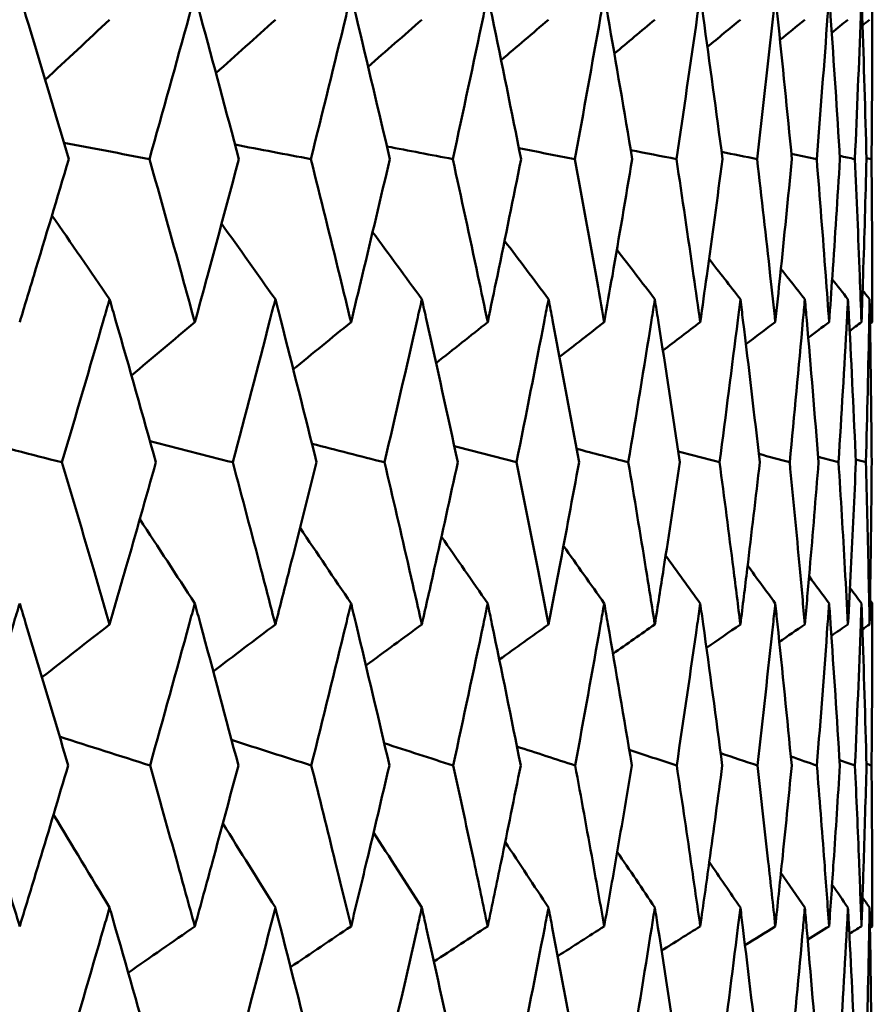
# Model space of a CAD drawing. Header units: millimetres. Extents: x 113 to 2969, y 62 to 2427.
# Tile 37 of 256: x 465.58 to 468.69, y 287.92 to 291.52. Entities that reach past the tile are written whole.
import ezdxf

# ---------------------------------------------------------------- set-up
doc = ezdxf.new("R2010")
doc.units = ezdxf.units.MM
doc.header["$LTSCALE"] = 12
doc.layers.add('Widoczne (ISO)', color=7, linetype='Continuous', lineweight=50)

msp = doc.modelspace()

# ---------------------------------------------------------------- linework, layer by layer
at = {"layer": 'Widoczne (ISO)'}
msp.add_line((468.6731, 291.0158), (468.6914, 291.0118), dxfattribs=at)
msp.add_circle((448.6943, 326.3264), 50, dxfattribs=at)
for points, knots in [([(465.7599, 291.0118), (465.7085, 291.1858), (465.6565, 291.3598), (465.5962, 291.5592), (465.5886, 291.5845), (465.5809, 291.6098)], [0.01556037, 0.01556037, 0.01556037, 0.01556037, 0.07555527, 0.07555527, 0.08428623, 0.08428623, 0.08428623, 0.08428623]), ([(466.2204, 291.6098), (466.2135, 291.5845), (466.2066, 291.5593), (466.152, 291.3599), (466.1037, 291.1859), (466.0548, 291.0118)], [0.06686277, 0.06686277, 0.06686277, 0.06686277, 0.07557848, 0.07557848, 0.13558897, 0.13558897, 0.13558897, 0.13558897]), ([(466.3811, 291.0118), (466.3351, 291.1858), (466.2884, 291.3598), (466.2343, 291.5592), (466.2274, 291.5845), (466.2204, 291.6098)], [0.01556037, 0.01556037, 0.01556037, 0.01556037, 0.07555527, 0.07555527, 0.08428623, 0.08428623, 0.08428623, 0.08428623]), ([(466.7909, 291.6098), (466.7848, 291.5845), (466.7786, 291.5593), (466.7303, 291.3599), (466.6875, 291.1859), (466.6441, 291.0118)], [0.06686277, 0.06686277, 0.06686277, 0.06686277, 0.07557848, 0.07557848, 0.13558897, 0.13558897, 0.13558897, 0.13558897]), ([(466.9325, 291.0118), (466.892, 291.1858), (466.8509, 291.3598), (466.8031, 291.5592), (466.797, 291.5845), (466.7909, 291.6098)], [0.01556037, 0.01556037, 0.01556037, 0.01556037, 0.07555527, 0.07555527, 0.08428623, 0.08428623, 0.08428623, 0.08428623]), ([(467.2898, 291.6098), (467.2846, 291.5845), (467.2793, 291.5593), (467.2375, 291.3599), (467.2003, 291.1859), (467.1625, 291.0118)], [0.06686277, 0.06686277, 0.06686277, 0.06686277, 0.07557848, 0.07557848, 0.13558897, 0.13558897, 0.13558897, 0.13558897]), ([(467.4119, 291.0118), (467.3771, 291.1858), (467.3417, 291.3598), (467.3004, 291.5592), (467.2951, 291.5845), (467.2898, 291.6098)], [0.01556037, 0.01556037, 0.01556037, 0.01556037, 0.07555527, 0.07555527, 0.08428623, 0.08428623, 0.08428623, 0.08428623]), ([(467.7154, 291.6098), (467.711, 291.5845), (467.7066, 291.5593), (467.6714, 291.3599), (467.6401, 291.1859), (467.6081, 291.0118)], [0.06686277, 0.06686277, 0.06686277, 0.06686277, 0.07557848, 0.07557848, 0.13558897, 0.13558897, 0.13558897, 0.13558897]), ([(467.8174, 291.0118), (467.7885, 291.1858), (467.759, 291.3598), (467.7243, 291.5592), (467.7199, 291.5845), (467.7154, 291.6098)], [0.01556037, 0.01556037, 0.01556037, 0.01556037, 0.07555527, 0.07555527, 0.08428623, 0.08428623, 0.08428623, 0.08428623]), ([(468.066, 291.6098), (468.0624, 291.5845), (468.0588, 291.5593), (468.0305, 291.3599), (468.0051, 291.1859), (467.979, 291.0118)], [0.06686277, 0.06686277, 0.06686277, 0.06686277, 0.07557848, 0.07557848, 0.13558897, 0.13558897, 0.13558897, 0.13558897]), ([(468.1474, 291.0118), (468.1245, 291.1858), (468.1009, 291.3598), (468.0731, 291.5592), (468.0695, 291.5845), (468.066, 291.6098)], [0.01556037, 0.01556037, 0.01556037, 0.01556037, 0.07555527, 0.07555527, 0.08428623, 0.08428623, 0.08428623, 0.08428623]), ([(468.3401, 291.6098), (468.3374, 291.5845), (468.3347, 291.5593), (468.3133, 291.3599), (468.2939, 291.1859), (468.2738, 291.0118)], [0.06686277, 0.06686277, 0.06686277, 0.06686277, 0.07557848, 0.07557848, 0.13558897, 0.13558897, 0.13558897, 0.13558897]), ([(468.4007, 291.0118), (468.3839, 291.1858), (468.3663, 291.3598), (468.3454, 291.5592), (468.3427, 291.5845), (468.3401, 291.6098)], [0.01556037, 0.01556037, 0.01556037, 0.01556037, 0.07555527, 0.07555527, 0.08428623, 0.08428623, 0.08428623, 0.08428623]), ([(468.5366, 291.6098), (468.5348, 291.5845), (468.533, 291.5593), (468.5186, 291.3599), (468.5053, 291.1859), (468.4913, 291.0118)], [0.06686277, 0.06686277, 0.06686277, 0.06686277, 0.07557848, 0.07557848, 0.13558897, 0.13558897, 0.13558897, 0.13558897]), ([(468.5762, 291.0118), (468.5655, 291.1858), (468.5541, 291.3598), (468.5402, 291.5592), (468.5384, 291.5845), (468.5366, 291.6098)], [0.01556037, 0.01556037, 0.01556037, 0.01556037, 0.07555527, 0.07555527, 0.08428623, 0.08428623, 0.08428623, 0.08428623]), ([(468.6548, 291.6098), (468.6539, 291.5845), (468.653, 291.5593), (468.6457, 291.3599), (468.6386, 291.1859), (468.6307, 291.0118)], [0.06686277, 0.06686277, 0.06686277, 0.06686277, 0.07557848, 0.07557848, 0.13558897, 0.13558897, 0.13558897, 0.13558897]), ([(468.6732, 291.0118), (468.6687, 291.1858), (468.6635, 291.3598), (468.6566, 291.5592), (468.6557, 291.5845), (468.6548, 291.6098)], [0.01556037, 0.01556037, 0.01556037, 0.01556037, 0.07555527, 0.07555527, 0.08428623, 0.08428623, 0.08428623, 0.08428623]), ([(468.6943, 291.6098), (468.6943, 291.5845), (468.6943, 291.5593), (468.6941, 291.3599), (468.6931, 291.1859), (468.6914, 291.0118)], [0.06686277, 0.06686277, 0.06686277, 0.06686277, 0.07557848, 0.07557848, 0.13558897, 0.13558897, 0.13558897, 0.13558897]), ([(465.5809, 290.4163), (465.5981, 290.4728), (465.6152, 290.5293), (465.6753, 290.7278), (465.7178, 290.8698), (465.7599, 291.0118)], [0.04208868, 0.04208868, 0.04208868, 0.04208868, 0.06158988, 0.06158988, 0.11059803, 0.11059803, 0.11059803, 0.11059803]), ([(466.0548, 291.0118), (466.0949, 290.8698), (466.1345, 290.7278), (466.1894, 290.5293), (466.205, 290.4728), (466.2204, 290.4163)], [0.01259731, 0.01259731, 0.01259731, 0.01259731, 0.06159863, 0.06159863, 0.08110666, 0.08110666, 0.08110666, 0.08110666]), ([(466.2204, 290.4163), (466.2359, 290.4728), (466.2513, 290.5293), (466.3053, 290.7278), (466.3434, 290.8698), (466.3811, 291.0118)], [0.04208868, 0.04208868, 0.04208868, 0.04208868, 0.06158988, 0.06158988, 0.11059803, 0.11059803, 0.11059803, 0.11059803]), ([(466.6441, 291.0118), (466.6797, 290.8698), (466.7148, 290.7278), (466.7634, 290.5293), (466.7772, 290.4728), (466.7909, 290.4163)], [0.01259731, 0.01259731, 0.01259731, 0.01259731, 0.06159863, 0.06159863, 0.08110666, 0.08110666, 0.08110666, 0.08110666]), ([(466.7909, 290.4163), (466.8045, 290.4728), (466.8181, 290.5293), (466.8657, 290.7278), (466.8993, 290.8698), (466.9325, 291.0118)], [0.04208868, 0.04208868, 0.04208868, 0.04208868, 0.06158988, 0.06158988, 0.11059803, 0.11059803, 0.11059803, 0.11059803]), ([(467.1625, 291.0118), (467.1935, 290.8698), (467.224, 290.7278), (467.2661, 290.5293), (467.278, 290.4728), (467.2898, 290.4163)], [0.01259731, 0.01259731, 0.01259731, 0.01259731, 0.06159863, 0.06159863, 0.08110666, 0.08110666, 0.08110666, 0.08110666]), ([(467.2898, 290.4163), (467.3017, 290.4728), (467.3134, 290.5293), (467.3545, 290.7278), (467.3834, 290.8698), (467.4119, 291.0118)], [0.04208868, 0.04208868, 0.04208868, 0.04208868, 0.06158988, 0.06158988, 0.11059803, 0.11059803, 0.11059803, 0.11059803]), ([(467.6081, 291.0118), (467.6343, 290.8698), (467.6601, 290.7278), (467.6955, 290.5293), (467.7055, 290.4728), (467.7154, 290.4163)], [0.01259731, 0.01259731, 0.01259731, 0.01259731, 0.06159863, 0.06159863, 0.08110666, 0.08110666, 0.08110666, 0.08110666]), ([(467.7154, 290.4163), (467.7254, 290.4728), (467.7352, 290.5293), (467.7696, 290.7278), (467.7937, 290.8698), (467.8174, 291.0118)], [0.04208868, 0.04208868, 0.04208868, 0.04208868, 0.06158988, 0.06158988, 0.11059803, 0.11059803, 0.11059803, 0.11059803]), ([(467.979, 291.0118), (468.0004, 290.8698), (468.0213, 290.7278), (468.0499, 290.5293), (468.058, 290.4728), (468.066, 290.4163)], [0.01259731, 0.01259731, 0.01259731, 0.01259731, 0.06159863, 0.06159863, 0.08110666, 0.08110666, 0.08110666, 0.08110666]), ([(468.066, 290.4163), (468.074, 290.4728), (468.0819, 290.5293), (468.1094, 290.7278), (468.1287, 290.8698), (468.1474, 291.0118)], [0.04208868, 0.04208868, 0.04208868, 0.04208868, 0.06158988, 0.06158988, 0.11059803, 0.11059803, 0.11059803, 0.11059803]), ([(468.2738, 291.0118), (468.2902, 290.8698), (468.3062, 290.7278), (468.3279, 290.5293), (468.334, 290.4728), (468.3401, 290.4163)], [0.01259731, 0.01259731, 0.01259731, 0.01259731, 0.06159863, 0.06159863, 0.08110666, 0.08110666, 0.08110666, 0.08110666]), ([(468.3401, 290.4163), (468.3461, 290.4728), (468.352, 290.5293), (468.3726, 290.7278), (468.3869, 290.8698), (468.4007, 291.0118)], [0.04208868, 0.04208868, 0.04208868, 0.04208868, 0.06158988, 0.06158988, 0.11059803, 0.11059803, 0.11059803, 0.11059803]), ([(468.4913, 291.0118), (468.5028, 290.8698), (468.5138, 290.7278), (468.5285, 290.5293), (468.5326, 290.4728), (468.5366, 290.4163)], [0.01259731, 0.01259731, 0.01259731, 0.01259731, 0.06159863, 0.06159863, 0.08110666, 0.08110666, 0.08110666, 0.08110666]), ([(468.5366, 290.4163), (468.5406, 290.4728), (468.5446, 290.5293), (468.5582, 290.7278), (468.5674, 290.8698), (468.5762, 291.0118)], [0.04208868, 0.04208868, 0.04208868, 0.04208868, 0.06158988, 0.06158988, 0.11059803, 0.11059803, 0.11059803, 0.11059803]), ([(468.6307, 291.0118), (468.6371, 290.8698), (468.6431, 290.7278), (468.6507, 290.5293), (468.6528, 290.4728), (468.6548, 290.4163)], [0.01259731, 0.01259731, 0.01259731, 0.01259731, 0.06159863, 0.06159863, 0.08110666, 0.08110666, 0.08110666, 0.08110666]), ([(468.6548, 290.4163), (468.6569, 290.4728), (468.6588, 290.5293), (468.6653, 290.7278), (468.6695, 290.8698), (468.6732, 291.0118)], [0.04208868, 0.04208868, 0.04208868, 0.04208868, 0.06158988, 0.06158988, 0.11059803, 0.11059803, 0.11059803, 0.11059803]), ([(468.6914, 291.0118), (468.6928, 290.8698), (468.6937, 290.7278), (468.6942, 290.5293), (468.6943, 290.4728), (468.6943, 290.4163)], [0.01259731, 0.01259731, 0.01259731, 0.01259731, 0.06159863, 0.06159863, 0.08110666, 0.08110666, 0.08110666, 0.08110666]), ([(465.9091, 290.5001), (465.9018, 290.4745), (465.8944, 290.449), (465.837, 290.2504), (465.7864, 290.0773), (465.7352, 289.9042)], [0.07138254, 0.07138254, 0.07138254, 0.07138254, 0.08018544, 0.08018544, 0.13983561, 0.13983561, 0.13983561, 0.13983561]), ([(466.0783, 289.9042), (466.0299, 290.0773), (465.9809, 290.2503), (465.9239, 290.4489), (465.9165, 290.4745), (465.9091, 290.5001)], [0.02053386, 0.02053386, 0.02053386, 0.02053386, 0.08016461, 0.08016461, 0.08898694, 0.08898694, 0.08898694, 0.08898694]), ([(466.5144, 290.5001), (466.5079, 290.4745), (466.5013, 290.449), (466.4501, 290.2504), (466.4048, 290.0773), (466.3589, 289.9042)], [0.07138254, 0.07138254, 0.07138254, 0.07138254, 0.08018544, 0.08018544, 0.13983561, 0.13983561, 0.13983561, 0.13983561]), ([(466.6649, 289.9042), (466.622, 290.0773), (466.5784, 290.2503), (466.5276, 290.4489), (466.521, 290.4745), (466.5144, 290.5001)], [0.02053386, 0.02053386, 0.02053386, 0.02053386, 0.08016461, 0.08016461, 0.08898694, 0.08898694, 0.08898694, 0.08898694]), ([(467.0494, 290.5001), (467.0437, 290.4745), (467.0379, 290.449), (466.9931, 290.2504), (466.9533, 290.0773), (466.913, 289.9042)], [0.07138254, 0.07138254, 0.07138254, 0.07138254, 0.08018544, 0.08018544, 0.13983561, 0.13983561, 0.13983561, 0.13983561]), ([(467.1806, 289.9042), (467.1433, 290.0773), (467.1053, 290.2503), (467.0609, 290.4489), (467.0552, 290.4745), (467.0494, 290.5001)], [0.02053386, 0.02053386, 0.02053386, 0.02053386, 0.08016461, 0.08016461, 0.08898694, 0.08898694, 0.08898694, 0.08898694]), ([(467.5119, 290.5001), (467.507, 290.4745), (467.5021, 290.449), (467.4638, 290.2504), (467.4298, 290.0773), (467.3951, 289.9042)], [0.07138254, 0.07138254, 0.07138254, 0.07138254, 0.08018544, 0.08018544, 0.13983561, 0.13983561, 0.13983561, 0.13983561]), ([(467.6234, 289.9042), (467.5918, 290.0773), (467.5596, 290.2503), (467.5217, 290.4489), (467.5168, 290.4745), (467.5119, 290.5001)], [0.02053386, 0.02053386, 0.02053386, 0.02053386, 0.08016461, 0.08016461, 0.08898694, 0.08898694, 0.08898694, 0.08898694]), ([(467.9002, 290.5001), (467.8962, 290.4745), (467.8921, 290.449), (467.8605, 290.2504), (467.8323, 290.0773), (467.8034, 289.9042)], [0.07138254, 0.07138254, 0.07138254, 0.07138254, 0.08018544, 0.08018544, 0.13983561, 0.13983561, 0.13983561, 0.13983561]), ([(467.9915, 289.9042), (467.9658, 290.0773), (467.9394, 290.2503), (467.9082, 290.4489), (467.9042, 290.4745), (467.9002, 290.5001)], [0.02053386, 0.02053386, 0.02053386, 0.02053386, 0.08016461, 0.08016461, 0.08898694, 0.08898694, 0.08898694, 0.08898694]), ([(468.2126, 290.5001), (468.2095, 290.4745), (468.2063, 290.449), (468.1816, 290.2504), (468.1593, 290.0773), (468.1364, 289.9042)], [0.07138254, 0.07138254, 0.07138254, 0.07138254, 0.08018544, 0.08018544, 0.13983561, 0.13983561, 0.13983561, 0.13983561]), ([(468.2834, 289.9042), (468.2637, 290.0773), (468.2432, 290.2503), (468.2189, 290.4489), (468.2158, 290.4745), (468.2126, 290.5001)], [0.02053386, 0.02053386, 0.02053386, 0.02053386, 0.08016461, 0.08016461, 0.08898694, 0.08898694, 0.08898694, 0.08898694]), ([(468.4481, 290.5001), (468.4458, 290.4745), (468.4435, 290.449), (468.4257, 290.2504), (468.4095, 290.0773), (468.3926, 289.9042)], [0.07138254, 0.07138254, 0.07138254, 0.07138254, 0.08018544, 0.08018544, 0.13983561, 0.13983561, 0.13983561, 0.13983561]), ([(468.498, 289.9042), (468.4843, 290.0773), (468.4699, 290.2503), (468.4526, 290.4489), (468.4503, 290.4745), (468.4481, 290.5001)], [0.02053386, 0.02053386, 0.02053386, 0.02053386, 0.08016461, 0.08016461, 0.08898694, 0.08898694, 0.08898694, 0.08898694]), ([(468.6055, 290.5001), (468.6042, 290.4745), (468.6028, 290.449), (468.592, 290.2504), (468.5819, 290.0773), (468.571, 289.9042)], [0.07138254, 0.07138254, 0.07138254, 0.07138254, 0.08018544, 0.08018544, 0.13983561, 0.13983561, 0.13983561, 0.13983561]), ([(468.6344, 289.9042), (468.6269, 290.0773), (468.6186, 290.2503), (468.6083, 290.4489), (468.6069, 290.4745), (468.6055, 290.5001)], [0.02053386, 0.02053386, 0.02053386, 0.02053386, 0.08016461, 0.08016461, 0.08898694, 0.08898694, 0.08898694, 0.08898694]), ([(468.6844, 290.5001), (468.684, 290.4745), (468.6835, 290.449), (468.6797, 290.2504), (468.6757, 290.0773), (468.671, 289.9042)], [0.07138254, 0.07138254, 0.07138254, 0.07138254, 0.08018544, 0.08018544, 0.13983561, 0.13983561, 0.13983561, 0.13983561]), ([(468.6922, 289.9042), (468.6908, 290.0773), (468.6886, 290.2503), (468.6853, 290.4489), (468.6849, 290.4745), (468.6844, 290.5001)], [0.02053386, 0.02053386, 0.02053386, 0.02053386, 0.08016461, 0.08016461, 0.08898694, 0.08898694, 0.08898694, 0.08898694]), ([(465.7352, 289.9042), (465.7738, 289.7745), (465.8121, 289.6448), (465.8698, 289.4474), (465.8895, 289.3798), (465.9091, 289.3121)], [0.01681985, 0.01681985, 0.01681985, 0.01681985, 0.06159108, 0.06159108, 0.08495433, 0.08495433, 0.08495433, 0.08495433]), ([(465.9091, 289.3121), (465.9288, 289.3797), (465.9483, 289.4474), (466.0049, 289.6448), (466.0418, 289.7745), (466.0783, 289.9042)], [0.03825175, 0.03825175, 0.03825175, 0.03825175, 0.06160817, 0.06160817, 0.10638617, 0.10638617, 0.10638617, 0.10638617]), ([(466.3589, 289.9042), (466.3935, 289.7745), (466.4278, 289.6448), (466.4794, 289.4474), (466.4969, 289.3798), (466.5144, 289.3121)], [0.01681985, 0.01681985, 0.01681985, 0.01681985, 0.06159108, 0.06159108, 0.08495433, 0.08495433, 0.08495433, 0.08495433]), ([(466.5144, 289.3121), (466.5319, 289.3797), (466.5493, 289.4474), (466.5997, 289.6448), (466.6325, 289.7745), (466.6649, 289.9042)], [0.03825175, 0.03825175, 0.03825175, 0.03825175, 0.06160817, 0.06160817, 0.10638617, 0.10638617, 0.10638617, 0.10638617]), ([(466.913, 289.9042), (466.9434, 289.7745), (466.9735, 289.6448), (467.0187, 289.4474), (467.0341, 289.3798), (467.0494, 289.3121)], [0.01681985, 0.01681985, 0.01681985, 0.01681985, 0.06159108, 0.06159108, 0.08495433, 0.08495433, 0.08495433, 0.08495433]), ([(467.0494, 289.3121), (467.0647, 289.3797), (467.0799, 289.4474), (467.1239, 289.6448), (467.1525, 289.7745), (467.1806, 289.9042)], [0.03825175, 0.03825175, 0.03825175, 0.03825175, 0.06160817, 0.06160817, 0.10638617, 0.10638617, 0.10638617, 0.10638617]), ([(467.3951, 289.9042), (467.4213, 289.7745), (467.447, 289.6448), (467.4857, 289.4474), (467.4989, 289.3798), (467.5119, 289.3121)], [0.01681985, 0.01681985, 0.01681985, 0.01681985, 0.06159108, 0.06159108, 0.08495433, 0.08495433, 0.08495433, 0.08495433]), ([(467.5119, 289.3121), (467.525, 289.3797), (467.5379, 289.4474), (467.5754, 289.6448), (467.5996, 289.7745), (467.6234, 289.9042)], [0.03825175, 0.03825175, 0.03825175, 0.03825175, 0.06160817, 0.06160817, 0.10638617, 0.10638617, 0.10638617, 0.10638617]), ([(467.8034, 289.9042), (467.8252, 289.7745), (467.8466, 289.6448), (467.8786, 289.4474), (467.8894, 289.3798), (467.9002, 289.3121)], [0.01681985, 0.01681985, 0.01681985, 0.01681985, 0.06159108, 0.06159108, 0.08495433, 0.08495433, 0.08495433, 0.08495433]), ([(467.9002, 289.3121), (467.9109, 289.3797), (467.9216, 289.4474), (467.9523, 289.6448), (467.9721, 289.7745), (467.9915, 289.9042)], [0.03825175, 0.03825175, 0.03825175, 0.03825175, 0.06160817, 0.06160817, 0.10638617, 0.10638617, 0.10638617, 0.10638617]), ([(468.1364, 289.9042), (468.1537, 289.7745), (468.1706, 289.6448), (468.1957, 289.4474), (468.2042, 289.3798), (468.2126, 289.3121)], [0.01681985, 0.01681985, 0.01681985, 0.01681985, 0.06159108, 0.06159108, 0.08495433, 0.08495433, 0.08495433, 0.08495433]), ([(468.2126, 289.3121), (468.221, 289.3797), (468.2293, 289.4474), (468.2532, 289.6448), (468.2685, 289.7745), (468.2834, 289.9042)], [0.03825175, 0.03825175, 0.03825175, 0.03825175, 0.06160817, 0.06160817, 0.10638617, 0.10638617, 0.10638617, 0.10638617]), ([(468.3926, 289.9042), (468.4053, 289.7745), (468.4177, 289.6448), (468.4359, 289.4474), (468.442, 289.3798), (468.4481, 289.3121)], [0.01681985, 0.01681985, 0.01681985, 0.01681985, 0.06159108, 0.06159108, 0.08495433, 0.08495433, 0.08495433, 0.08495433]), ([(468.4481, 289.3121), (468.4541, 289.3797), (468.46, 289.4474), (468.477, 289.6448), (468.4877, 289.7745), (468.498, 289.9042)], [0.03825175, 0.03825175, 0.03825175, 0.03825175, 0.06160817, 0.06160817, 0.10638617, 0.10638617, 0.10638617, 0.10638617]), ([(468.571, 289.9042), (468.5792, 289.7745), (468.587, 289.6448), (468.5982, 289.4474), (468.6019, 289.3798), (468.6055, 289.3121)], [0.01681985, 0.01681985, 0.01681985, 0.01681985, 0.06159108, 0.06159108, 0.08495433, 0.08495433, 0.08495433, 0.08495433]), ([(468.6055, 289.3121), (468.6092, 289.3797), (468.6127, 289.4474), (468.6226, 289.6448), (468.6287, 289.7745), (468.6344, 289.9042)], [0.03825175, 0.03825175, 0.03825175, 0.03825175, 0.06160817, 0.06160817, 0.10638617, 0.10638617, 0.10638617, 0.10638617]), ([(468.671, 289.9042), (468.6746, 289.7745), (468.6777, 289.6448), (468.6819, 289.4474), (468.6832, 289.3798), (468.6844, 289.3121)], [0.01681985, 0.01681985, 0.01681985, 0.01681985, 0.06159108, 0.06159108, 0.08495433, 0.08495433, 0.08495433, 0.08495433]), ([(468.6844, 289.3121), (468.6857, 289.3797), (468.6867, 289.4474), (468.6896, 289.6448), (468.6911, 289.7745), (468.6922, 289.9042)], [0.03825175, 0.03825175, 0.03825175, 0.03825175, 0.06160817, 0.06160817, 0.10638617, 0.10638617, 0.10638617, 0.10638617]), ([(465.5809, 289.3891), (465.5732, 289.3639), (465.5656, 289.3388), (465.5056, 289.1413), (465.4526, 288.9691), (465.3991, 288.7968)], [0.07597559, 0.07597559, 0.07597559, 0.07597559, 0.08464777, 0.08464777, 0.14401425, 0.14401425, 0.14401425, 0.14401425]), ([(465.7579, 288.7968), (465.7071, 288.969), (465.6558, 289.1412), (465.5961, 289.3386), (465.5885, 289.3639), (465.5809, 289.3891)], [0.02530969, 0.02530969, 0.02530969, 0.02530969, 0.08465152, 0.08465152, 0.09334823, 0.09334823, 0.09334823, 0.09334823]), ([(466.2204, 289.3891), (466.2136, 289.3639), (466.2067, 289.3388), (466.1527, 289.1413), (466.105, 288.9691), (466.0567, 288.7968)], [0.07597559, 0.07597559, 0.07597559, 0.07597559, 0.08464777, 0.08464777, 0.14401425, 0.14401425, 0.14401425, 0.14401425]), ([(466.3793, 288.7968), (466.3338, 288.969), (466.2877, 289.1412), (466.2342, 289.3386), (466.2273, 289.3639), (466.2204, 289.3891)], [0.02530969, 0.02530969, 0.02530969, 0.02530969, 0.08465152, 0.08465152, 0.09334823, 0.09334823, 0.09334823, 0.09334823]), ([(466.7909, 289.3891), (466.7848, 289.3639), (466.7787, 289.3388), (466.731, 289.1413), (466.6887, 288.9691), (466.6458, 288.7968)], [0.07597559, 0.07597559, 0.07597559, 0.07597559, 0.08464777, 0.08464777, 0.14401425, 0.14401425, 0.14401425, 0.14401425]), ([(466.9309, 288.7968), (466.8909, 288.969), (466.8503, 289.1412), (466.803, 289.3386), (466.7969, 289.3639), (466.7909, 289.3891)], [0.02530969, 0.02530969, 0.02530969, 0.02530969, 0.08465152, 0.08465152, 0.09334823, 0.09334823, 0.09334823, 0.09334823]), ([(467.2898, 289.3891), (467.2846, 289.3639), (467.2794, 289.3388), (467.238, 289.1413), (467.2013, 288.9691), (467.164, 288.7968)], [0.07597559, 0.07597559, 0.07597559, 0.07597559, 0.08464777, 0.08464777, 0.14401425, 0.14401425, 0.14401425, 0.14401425]), ([(467.4105, 288.7968), (467.3762, 288.969), (467.3412, 289.1412), (467.3003, 289.3386), (467.2951, 289.3639), (467.2898, 289.3891)], [0.02530969, 0.02530969, 0.02530969, 0.02530969, 0.08465152, 0.08465152, 0.09334823, 0.09334823, 0.09334823, 0.09334823]), ([(467.7154, 289.3891), (467.711, 289.3639), (467.7066, 289.3388), (467.6719, 289.1413), (467.6409, 288.9691), (467.6093, 288.7968)], [0.07597559, 0.07597559, 0.07597559, 0.07597559, 0.08464777, 0.08464777, 0.14401425, 0.14401425, 0.14401425, 0.14401425]), ([(467.8162, 288.7968), (467.7877, 288.969), (467.7585, 289.1412), (467.7242, 289.3386), (467.7198, 289.3639), (467.7154, 289.3891)], [0.02530969, 0.02530969, 0.02530969, 0.02530969, 0.08465152, 0.08465152, 0.09334823, 0.09334823, 0.09334823, 0.09334823]), ([(468.066, 289.3891), (468.0624, 289.3639), (468.0589, 289.3388), (468.0309, 289.1413), (468.0058, 288.9691), (467.98, 288.7968)], [0.07597559, 0.07597559, 0.07597559, 0.07597559, 0.08464777, 0.08464777, 0.14401425, 0.14401425, 0.14401425, 0.14401425]), ([(468.1465, 288.7968), (468.1239, 288.969), (468.1006, 289.1412), (468.0731, 289.3386), (468.0695, 289.3639), (468.066, 289.3891)], [0.02530969, 0.02530969, 0.02530969, 0.02530969, 0.08465152, 0.08465152, 0.09334823, 0.09334823, 0.09334823, 0.09334823]), ([(468.3401, 289.3891), (468.3374, 289.3639), (468.3347, 289.3388), (468.3136, 289.1413), (468.2944, 288.9691), (468.2746, 288.7968)], [0.07597559, 0.07597559, 0.07597559, 0.07597559, 0.08464777, 0.08464777, 0.14401425, 0.14401425, 0.14401425, 0.14401425]), ([(468.4, 288.7968), (468.3834, 288.969), (468.3661, 289.1412), (468.3454, 289.3386), (468.3427, 289.3639), (468.3401, 289.3891)], [0.02530969, 0.02530969, 0.02530969, 0.02530969, 0.08465152, 0.08465152, 0.09334823, 0.09334823, 0.09334823, 0.09334823]), ([(468.5366, 289.3891), (468.5348, 289.3639), (468.533, 289.3388), (468.5188, 289.1413), (468.5057, 288.9691), (468.4919, 288.7968)], [0.07597559, 0.07597559, 0.07597559, 0.07597559, 0.08464777, 0.08464777, 0.14401425, 0.14401425, 0.14401425, 0.14401425]), ([(468.5758, 288.7968), (468.5652, 288.969), (468.5539, 289.1412), (468.5402, 289.3386), (468.5384, 289.3639), (468.5366, 289.3891)], [0.02530969, 0.02530969, 0.02530969, 0.02530969, 0.08465152, 0.08465152, 0.09334823, 0.09334823, 0.09334823, 0.09334823]), ([(468.6548, 289.3891), (468.654, 289.3639), (468.653, 289.3388), (468.6458, 289.1413), (468.6388, 288.9691), (468.631, 288.7968)], [0.07597559, 0.07597559, 0.07597559, 0.07597559, 0.08464777, 0.08464777, 0.14401425, 0.14401425, 0.14401425, 0.14401425]), ([(468.6731, 288.7968), (468.6686, 288.969), (468.6634, 289.1412), (468.6566, 289.3386), (468.6557, 289.3639), (468.6548, 289.3891)], [0.02530969, 0.02530969, 0.02530969, 0.02530969, 0.08465152, 0.08465152, 0.09334823, 0.09334823, 0.09334823, 0.09334823]), ([(468.6943, 289.3891), (468.6943, 289.3639), (468.6943, 289.3388), (468.6941, 289.1413), (468.6931, 288.9691), (468.6915, 288.7968)], [0.07597559, 0.07597559, 0.07597559, 0.07597559, 0.08464777, 0.08464777, 0.14401425, 0.14401425, 0.14401425, 0.14401425]), ([(465.3991, 288.7968), (465.4359, 288.6794), (465.4723, 288.5621), (465.5328, 288.3663), (465.5569, 288.2878), (465.5809, 288.2093)], [0.02104899, 0.02104899, 0.02104899, 0.02104899, 0.0615671, 0.0615671, 0.08866561, 0.08866561, 0.08866561, 0.08866561]), ([(465.5809, 288.2093), (465.6048, 288.2878), (465.6287, 288.3662), (465.6879, 288.5621), (465.723, 288.6794), (465.7579, 288.7968)], [0.03448054, 0.03448054, 0.03448054, 0.03448054, 0.06157222, 0.06157222, 0.10209717, 0.10209717, 0.10209717, 0.10209717]), ([(466.0567, 288.7968), (466.0899, 288.6794), (466.1228, 288.5621), (466.1772, 288.3663), (466.1989, 288.2878), (466.2204, 288.2093)], [0.02104899, 0.02104899, 0.02104899, 0.02104899, 0.0615671, 0.0615671, 0.08866561, 0.08866561, 0.08866561, 0.08866561]), ([(466.2204, 288.2093), (466.242, 288.2878), (466.2634, 288.3662), (466.3165, 288.5621), (466.3481, 288.6794), (466.3793, 288.7968)], [0.03448054, 0.03448054, 0.03448054, 0.03448054, 0.06157222, 0.06157222, 0.10209717, 0.10209717, 0.10209717, 0.10209717]), ([(466.6458, 288.7968), (466.6752, 288.6794), (466.7044, 288.5621), (466.7526, 288.3663), (466.7718, 288.2878), (466.7909, 288.2093)], [0.02104899, 0.02104899, 0.02104899, 0.02104899, 0.0615671, 0.0615671, 0.08866561, 0.08866561, 0.08866561, 0.08866561]), ([(466.7909, 288.2093), (466.8099, 288.2878), (466.8288, 288.3662), (466.8757, 288.5621), (466.9034, 288.6794), (466.9309, 288.7968)], [0.03448054, 0.03448054, 0.03448054, 0.03448054, 0.06157222, 0.06157222, 0.10209717, 0.10209717, 0.10209717, 0.10209717]), ([(467.164, 288.7968), (467.1896, 288.6794), (467.215, 288.5621), (467.2568, 288.3663), (467.2734, 288.2878), (467.2898, 288.2093)], [0.02104899, 0.02104899, 0.02104899, 0.02104899, 0.0615671, 0.0615671, 0.08866561, 0.08866561, 0.08866561, 0.08866561]), ([(467.2898, 288.2093), (467.3063, 288.2878), (467.3226, 288.3662), (467.363, 288.5621), (467.3869, 288.6794), (467.4105, 288.7968)], [0.03448054, 0.03448054, 0.03448054, 0.03448054, 0.06157222, 0.06157222, 0.10209717, 0.10209717, 0.10209717, 0.10209717]), ([(467.6093, 288.7968), (467.631, 288.6794), (467.6524, 288.5621), (467.6876, 288.3663), (467.7016, 288.2878), (467.7154, 288.2093)], [0.02104899, 0.02104899, 0.02104899, 0.02104899, 0.0615671, 0.0615671, 0.08866561, 0.08866561, 0.08866561, 0.08866561]), ([(467.7154, 288.2093), (467.7293, 288.2878), (467.7429, 288.3662), (467.7767, 288.5621), (467.7966, 288.6794), (467.8162, 288.7968)], [0.03448054, 0.03448054, 0.03448054, 0.03448054, 0.06157222, 0.06157222, 0.10209717, 0.10209717, 0.10209717, 0.10209717]), ([(467.98, 288.7968), (467.9977, 288.6794), (468.0151, 288.5621), (468.0436, 288.3663), (468.0548, 288.2878), (468.066, 288.2093)], [0.02104899, 0.02104899, 0.02104899, 0.02104899, 0.0615671, 0.0615671, 0.08866561, 0.08866561, 0.08866561, 0.08866561]), ([(468.066, 288.2093), (468.0771, 288.2878), (468.0881, 288.3662), (468.1151, 288.5621), (468.131, 288.6794), (468.1465, 288.7968)], [0.03448054, 0.03448054, 0.03448054, 0.03448054, 0.06157222, 0.06157222, 0.10209717, 0.10209717, 0.10209717, 0.10209717]), ([(468.2746, 288.7968), (468.2882, 288.6794), (468.3015, 288.5621), (468.3231, 288.3663), (468.3317, 288.2878), (468.3401, 288.2093)], [0.02104899, 0.02104899, 0.02104899, 0.02104899, 0.0615671, 0.0615671, 0.08866561, 0.08866561, 0.08866561, 0.08866561]), ([(468.3401, 288.2093), (468.3484, 288.2878), (468.3567, 288.3662), (468.3769, 288.5621), (468.3886, 288.6794), (468.4, 288.7968)], [0.03448054, 0.03448054, 0.03448054, 0.03448054, 0.06157222, 0.06157222, 0.10209717, 0.10209717, 0.10209717, 0.10209717]), ([(468.4919, 288.7968), (468.5013, 288.6794), (468.5105, 288.5621), (468.5252, 288.3663), (468.531, 288.2878), (468.5366, 288.2093)], [0.02104899, 0.02104899, 0.02104899, 0.02104899, 0.0615671, 0.0615671, 0.08866561, 0.08866561, 0.08866561, 0.08866561]), ([(468.5366, 288.2093), (468.5422, 288.2878), (468.5477, 288.3662), (468.5609, 288.5621), (468.5685, 288.6794), (468.5758, 288.7968)], [0.03448054, 0.03448054, 0.03448054, 0.03448054, 0.06157222, 0.06157222, 0.10209717, 0.10209717, 0.10209717, 0.10209717]), ([(468.631, 288.7968), (468.6363, 288.6794), (468.6413, 288.5621), (468.6491, 288.3663), (468.652, 288.2878), (468.6548, 288.2093)], [0.02104899, 0.02104899, 0.02104899, 0.02104899, 0.0615671, 0.0615671, 0.08866561, 0.08866561, 0.08866561, 0.08866561]), ([(468.6548, 288.2093), (468.6577, 288.2878), (468.6603, 288.3662), (468.6666, 288.5621), (468.67, 288.6794), (468.6731, 288.7968)], [0.03448054, 0.03448054, 0.03448054, 0.03448054, 0.06157222, 0.06157222, 0.10209717, 0.10209717, 0.10209717, 0.10209717]), ([(468.6915, 288.7968), (468.6926, 288.6794), (468.6934, 288.5621), (468.6942, 288.3663), (468.6943, 288.2878), (468.6943, 288.2093)], [0.02104899, 0.02104899, 0.02104899, 0.02104899, 0.0615671, 0.0615671, 0.08866561, 0.08866561, 0.08866561, 0.08866561]), ([(465.9091, 288.2777), (465.9022, 288.2535), (465.8952, 288.2293), (465.8387, 288.0335), (465.7885, 287.8619), (465.7377, 287.6903)], [0.0806421, 0.0806421, 0.0806421, 0.0806421, 0.08897282, 0.08897282, 0.14811965, 0.14811965, 0.14811965, 0.14811965]), ([(466.0758, 287.6903), (466.0279, 287.8618), (465.9793, 288.0333), (465.9231, 288.2291), (465.9161, 288.2534), (465.9091, 288.2777)], [0.02983351, 0.02983351, 0.02983351, 0.02983351, 0.0889495, 0.0889495, 0.09731113, 0.09731113, 0.09731113, 0.09731113]), ([(466.5144, 288.2777), (466.5082, 288.2535), (466.502, 288.2293), (466.4516, 288.0335), (466.4067, 287.8619), (466.3612, 287.6903)], [0.0806421, 0.0806421, 0.0806421, 0.0806421, 0.08897282, 0.08897282, 0.14811965, 0.14811965, 0.14811965, 0.14811965]), ([(466.6628, 287.6903), (466.6202, 287.8618), (466.5769, 288.0333), (466.5269, 288.2291), (466.5207, 288.2534), (466.5144, 288.2777)], [0.02983351, 0.02983351, 0.02983351, 0.02983351, 0.0889495, 0.0889495, 0.09731113, 0.09731113, 0.09731113, 0.09731113]), ([(467.0494, 288.2777), (467.044, 288.2535), (467.0385, 288.2293), (466.9944, 288.0335), (466.955, 287.8619), (466.915, 287.6903)], [0.0806421, 0.0806421, 0.0806421, 0.0806421, 0.08897282, 0.08897282, 0.14811965, 0.14811965, 0.14811965, 0.14811965]), ([(467.1788, 287.6903), (467.1417, 287.8618), (467.104, 288.0333), (467.0603, 288.2291), (467.0548, 288.2534), (467.0494, 288.2777)], [0.02983351, 0.02983351, 0.02983351, 0.02983351, 0.0889495, 0.0889495, 0.09731113, 0.09731113, 0.09731113, 0.09731113]), ([(467.5119, 288.2777), (467.5073, 288.2535), (467.5027, 288.2293), (467.4649, 288.0335), (467.4312, 287.8619), (467.3968, 287.6903)], [0.0806421, 0.0806421, 0.0806421, 0.0806421, 0.08897282, 0.08897282, 0.14811965, 0.14811965, 0.14811965, 0.14811965]), ([(467.6218, 287.6903), (467.5905, 287.8618), (467.5585, 288.0333), (467.5212, 288.2291), (467.5166, 288.2534), (467.5119, 288.2777)], [0.02983351, 0.02983351, 0.02983351, 0.02983351, 0.0889495, 0.0889495, 0.09731113, 0.09731113, 0.09731113, 0.09731113]), ([(467.9002, 288.2777), (467.8964, 288.2535), (467.8925, 288.2293), (467.8614, 288.0335), (467.8335, 287.8619), (467.8049, 287.6903)], [0.0806421, 0.0806421, 0.0806421, 0.0806421, 0.08897282, 0.08897282, 0.14811965, 0.14811965, 0.14811965, 0.14811965]), ([(467.9902, 287.6903), (467.9647, 287.8618), (467.9385, 288.0333), (467.9078, 288.2291), (467.904, 288.2534), (467.9002, 288.2777)], [0.02983351, 0.02983351, 0.02983351, 0.02983351, 0.0889495, 0.0889495, 0.09731113, 0.09731113, 0.09731113, 0.09731113]), ([(468.2126, 288.2777), (468.2097, 288.2535), (468.2067, 288.2293), (468.1823, 288.0335), (468.1602, 287.8619), (468.1375, 287.6903)], [0.0806421, 0.0806421, 0.0806421, 0.0806421, 0.08897282, 0.08897282, 0.14811965, 0.14811965, 0.14811965, 0.14811965]), ([(468.2824, 287.6903), (468.2628, 287.8618), (468.2425, 288.0333), (468.2186, 288.2291), (468.2156, 288.2534), (468.2126, 288.2777)], [0.02983351, 0.02983351, 0.02983351, 0.02983351, 0.0889495, 0.0889495, 0.09731113, 0.09731113, 0.09731113, 0.09731113]), ([(468.4481, 288.2777), (468.4459, 288.2535), (468.4438, 288.2293), (468.4262, 288.0335), (468.4102, 287.8619), (468.3934, 287.6903)], [0.0806421, 0.0806421, 0.0806421, 0.0806421, 0.08897282, 0.08897282, 0.14811965, 0.14811965, 0.14811965, 0.14811965]), ([(468.4973, 287.6903), (468.4837, 287.8618), (468.4694, 288.0333), (468.4524, 288.2291), (468.4502, 288.2534), (468.4481, 288.2777)], [0.02983351, 0.02983351, 0.02983351, 0.02983351, 0.0889495, 0.0889495, 0.09731113, 0.09731113, 0.09731113, 0.09731113]), ([(468.6055, 288.2777), (468.6043, 288.2535), (468.603, 288.2293), (468.5923, 288.0335), (468.5823, 287.8619), (468.5715, 287.6903)], [0.0806421, 0.0806421, 0.0806421, 0.0806421, 0.08897282, 0.08897282, 0.14811965, 0.14811965, 0.14811965, 0.14811965]), ([(468.6341, 287.6903), (468.6265, 287.8618), (468.6183, 288.0333), (468.6081, 288.2291), (468.6068, 288.2534), (468.6055, 288.2777)], [0.02983351, 0.02983351, 0.02983351, 0.02983351, 0.0889495, 0.0889495, 0.09731113, 0.09731113, 0.09731113, 0.09731113]), ([(468.6844, 288.2777), (468.684, 288.2535), (468.6836, 288.2293), (468.6799, 288.0335), (468.6759, 287.8619), (468.6713, 287.6903)], [0.0806421, 0.0806421, 0.0806421, 0.0806421, 0.08897282, 0.08897282, 0.14811965, 0.14811965, 0.14811965, 0.14811965]), ([(468.6921, 287.6903), (468.6907, 287.8618), (468.6885, 288.0333), (468.6853, 288.2291), (468.6849, 288.2534), (468.6844, 288.2777)], [0.02983351, 0.02983351, 0.02983351, 0.02983351, 0.0889495, 0.0889495, 0.09731113, 0.09731113, 0.09731113, 0.09731113])]:
    msp.add_open_spline(points, degree=3, knots=knots, dxfattribs=at)
for points in [[(465.9091, 291.521), (465.8308, 291.4477), (465.7523, 291.3745), (465.6739, 291.3013)], [(466.5144, 291.521), (466.4422, 291.4557), (466.3699, 291.3905), (466.2975, 291.3253)], [(467.0494, 291.521), (466.984, 291.4637), (466.9186, 291.4064), (466.8532, 291.3492)], [(467.5119, 291.521), (467.4542, 291.4717), (467.3965, 291.4224), (467.3388, 291.3731)], [(467.9002, 291.521), (467.8509, 291.4797), (467.8016, 291.4385), (467.7523, 291.3972)], [(468.2126, 291.521), (468.1725, 291.4879), (468.1324, 291.4548), (468.0922, 291.4217)], [(468.4481, 291.521), (468.4178, 291.4963), (468.3875, 291.4716), (468.3571, 291.447)], [(468.6055, 291.521), (468.5858, 291.505), (468.566, 291.489), (468.5462, 291.473)], [(468.6844, 291.521), (468.6758, 291.5141), (468.6672, 291.5072), (468.6586, 291.5003)], [(465.7423, 291.0714), (465.8465, 291.0515), (465.9506, 291.0317), (466.0548, 291.0118)], [(466.3671, 291.0647), (466.4594, 291.0471), (466.5517, 291.0294), (466.6441, 291.0118)], [(466.9217, 291.0581), (467.002, 291.0426), (467.0822, 291.0272), (467.1625, 291.0118)], [(467.4039, 291.0514), (467.472, 291.0382), (467.54, 291.025), (467.6081, 291.0118)], [(467.8119, 291.0447), (467.8676, 291.0337), (467.9233, 291.0227), (467.979, 291.0118)], [(468.144, 291.0378), (468.1873, 291.0291), (468.2305, 291.0205), (468.2738, 291.0118)], [(468.3989, 291.0307), (468.4297, 291.0244), (468.4605, 291.0181), (468.4913, 291.0118)], [(468.5755, 291.0234), (468.5939, 291.0195), (468.6123, 291.0157), (468.6307, 291.0118)], [(465.9091, 290.5001), (465.8391, 290.6022), (465.769, 290.7043), (465.6987, 290.8062)], [(466.5144, 290.5001), (466.4491, 290.5922), (466.3837, 290.6842), (466.3181, 290.776)], [(467.0494, 290.5001), (466.9896, 290.5819), (466.9297, 290.6637), (466.8697, 290.7453)], [(467.5119, 290.5001), (467.4585, 290.5714), (467.405, 290.6426), (467.3515, 290.7138)], [(467.9002, 290.5001), (467.854, 290.5605), (467.8078, 290.6208), (467.7615, 290.6812)], [(468.2126, 290.5001), (468.1745, 290.5491), (468.1364, 290.5981), (468.0982, 290.6471)], [(468.4481, 290.5001), (468.4189, 290.5372), (468.3897, 290.5742), (468.3605, 290.6113)], [(468.6055, 290.5001), (468.5862, 290.5244), (468.5669, 290.5488), (468.5476, 290.5731)], [(468.6844, 290.5001), (468.6759, 290.5108), (468.6674, 290.5215), (468.6589, 290.5322)], [(466.2204, 290.4163), (466.1433, 290.3512), (466.0661, 290.2862), (465.9889, 290.2213)], [(466.7909, 290.4163), (466.7205, 290.3588), (466.6501, 290.3014), (466.5797, 290.244)], [(467.2898, 290.4163), (467.2271, 290.3664), (467.1643, 290.3165), (467.1014, 290.2667)], [(467.7154, 290.4163), (467.661, 290.3739), (467.6065, 290.3316), (467.552, 290.2894)], [(468.066, 290.4163), (468.0205, 290.3816), (467.975, 290.3469), (467.9296, 290.3123)], [(468.3401, 290.4163), (468.3043, 290.3894), (468.2685, 290.3625), (468.2327, 290.3356)], [(468.5366, 290.4163), (468.5112, 290.3974), (468.4858, 290.3784), (468.4604, 290.3595)], [(468.6548, 290.4163), (468.6404, 290.4056), (468.626, 290.3949), (468.6116, 290.3843)], [(468.6943, 290.4163), (468.6915, 290.4142), (468.6888, 290.4122), (468.686, 290.4101)], [(465.3961, 289.9907), (465.5092, 289.9619), (465.6222, 289.9331), (465.7352, 289.9042)], [(466.0567, 289.9813), (466.1574, 289.9556), (466.2582, 289.9299), (466.3589, 289.9042)], [(466.648, 289.9721), (466.7363, 289.9495), (466.8246, 289.9269), (466.913, 289.9042)], [(467.168, 289.9629), (467.2437, 289.9433), (467.3194, 289.9238), (467.3951, 289.9042)], [(467.6144, 289.9536), (467.6774, 289.9372), (467.7404, 289.9207), (467.8034, 289.9042)], [(467.9855, 289.9443), (468.0358, 289.9309), (468.0861, 289.9176), (468.1364, 289.9042)], [(468.2799, 289.9348), (468.3175, 289.9246), (468.355, 289.9144), (468.3926, 289.9042)], [(468.4963, 289.925), (468.5212, 289.9181), (468.5461, 289.9112), (468.571, 289.9042)], [(468.634, 289.9148), (468.6463, 289.9113), (468.6587, 289.9078), (468.671, 289.9042)], [(466.2204, 289.3891), (466.1536, 289.4915), (466.0865, 289.5939), (466.0194, 289.6961)], [(466.7909, 289.3891), (466.7289, 289.481), (466.6668, 289.5728), (466.6046, 289.6646)], [(467.2898, 289.3891), (467.2337, 289.4702), (467.1774, 289.5513), (467.121, 289.6322)], [(467.7154, 289.3891), (467.6659, 289.459), (467.6163, 289.5289), (467.5666, 289.5988)], [(468.066, 289.3891), (468.0239, 289.4474), (467.9818, 289.5056), (467.9397, 289.5638)], [(468.3401, 289.3891), (468.3064, 289.4351), (468.2727, 289.4811), (468.239, 289.527)], [(468.5366, 289.3891), (468.5122, 289.422), (468.4879, 289.455), (468.4635, 289.4879)], [(468.6548, 289.3891), (468.6408, 289.408), (468.6267, 289.427), (468.6126, 289.4459)], [(468.6943, 289.3891), (468.6915, 289.3928), (468.6887, 289.3966), (468.686, 289.4003)], [(465.9091, 289.3121), (465.8269, 289.2476), (465.7446, 289.1832), (465.6622, 289.1189)], [(466.5144, 289.3121), (466.4389, 289.2549), (466.3633, 289.1978), (466.2877, 289.1407)], [(467.0494, 289.3121), (466.9813, 289.2621), (466.9132, 289.2121), (466.8451, 289.1621)], [(467.5119, 289.3121), (467.4521, 289.2692), (467.3922, 289.2263), (467.3323, 289.1835)], [(467.9002, 289.3121), (467.8493, 289.2763), (467.7983, 289.2406), (467.7474, 289.2049)], [(468.2126, 289.3121), (468.1713, 289.2835), (468.13, 289.255), (468.0886, 289.2265)], [(468.4481, 289.3121), (468.417, 289.2909), (468.3859, 289.2697), (468.3548, 289.2484)], [(468.6055, 289.3121), (468.5853, 289.2984), (468.5651, 289.2847), (468.5449, 289.271)], [(468.6844, 289.3121), (468.6757, 289.3062), (468.6669, 289.3003), (468.6581, 289.2943)], [(465.7268, 288.9022), (465.8367, 288.867), (465.9467, 288.8319), (466.0567, 288.7968)], [(466.3546, 288.89), (466.4517, 288.8589), (466.5487, 288.8279), (466.6458, 288.7968)], [(466.912, 288.878), (466.996, 288.8509), (467.08, 288.8238), (467.164, 288.7968)], [(467.3967, 288.866), (467.4675, 288.8429), (467.5384, 288.8199), (467.6093, 288.7968)], [(467.8067, 288.854), (467.8645, 288.8349), (467.9222, 288.8159), (467.98, 288.7968)], [(468.1406, 288.8418), (468.1852, 288.8268), (468.2299, 288.8118), (468.2746, 288.7968)], [(468.3969, 288.8295), (468.4285, 288.8186), (468.4602, 288.8077), (468.4919, 288.7968)], [(468.5746, 288.8168), (468.5934, 288.8101), (468.6122, 288.8034), (468.631, 288.7968)], [(468.6729, 288.8036), (468.6791, 288.8013), (468.6853, 288.7991), (468.6915, 288.7968)], [(465.9091, 288.2777), (465.841, 288.391), (465.7728, 288.5042), (465.7043, 288.6172)], [(466.5144, 288.2777), (466.4506, 288.3802), (466.3867, 288.4827), (466.3226, 288.585)], [(467.0494, 288.2777), (466.9908, 288.3692), (466.932, 288.4606), (466.8731, 288.5519)], [(467.5119, 288.2777), (467.4593, 288.3577), (467.4066, 288.4377), (467.3538, 288.5177)], [(467.9002, 288.2777), (467.8545, 288.3458), (467.8087, 288.4139), (467.7629, 288.482)], [(468.2126, 288.2777), (468.1748, 288.3333), (468.1368, 288.3888), (468.0989, 288.4444)], [(468.4481, 288.2777), (468.4189, 288.3199), (468.3898, 288.3622), (468.3606, 288.4044)], [(468.6055, 288.2777), (468.5861, 288.3056), (468.5667, 288.3335), (468.5473, 288.3614)], [(468.6844, 288.2777), (468.6758, 288.29), (468.6672, 288.3024), (468.6585, 288.3148)], [(466.2204, 288.2093), (466.1394, 288.1529), (466.0583, 288.0964), (465.9772, 288.04)], [(466.7909, 288.2093), (466.7172, 288.1597), (466.6436, 288.11), (466.5699, 288.0604)], [(467.2898, 288.2093), (467.2244, 288.1664), (467.1589, 288.1234), (467.0934, 288.0804)], [(467.7154, 288.2093), (467.6588, 288.173), (467.6022, 288.1367), (467.5456, 288.1004)], [(468.066, 288.2093), (468.0189, 288.1797), (467.9719, 288.15), (467.9248, 288.1204)], [(468.3401, 288.2093), (468.3032, 288.1864), (468.2663, 288.1635), (468.2294, 288.1406)], [(468.5366, 288.2093), (468.5105, 288.1933), (468.4844, 288.1772), (468.4583, 288.1612)], [(468.6548, 288.2093), (468.6401, 288.2003), (468.6253, 288.1913), (468.6106, 288.1823)], [(468.6943, 288.2093), (468.6914, 288.2076), (468.6886, 288.2058), (468.6857, 288.2041)]]:
    msp.add_open_spline(points, degree=3, dxfattribs=at)

doc.saveas('drawing.dxf')
